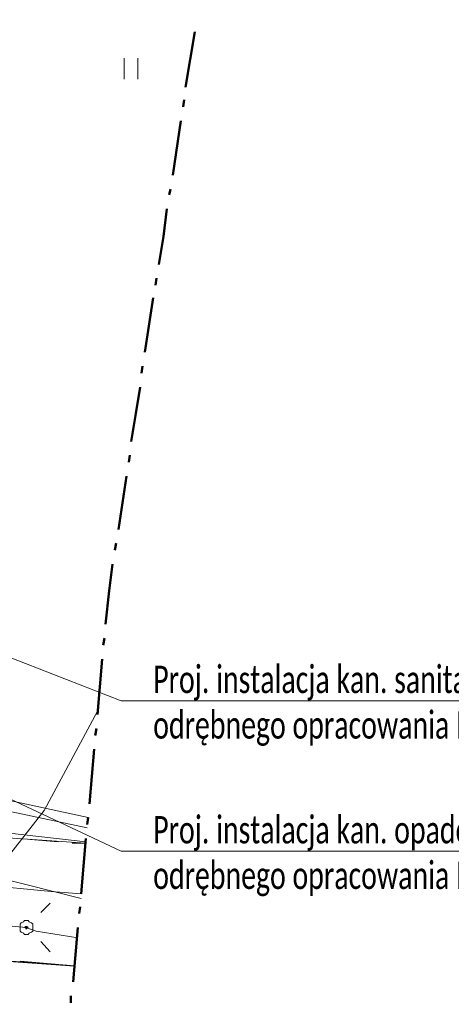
# Model space of a CAD drawing. Header units: metres. Extents: x 7431553 to 7432401, y 5544342 to 5544539.
# Tile 165 of 180: x 7432261 to 7432277, y 5544421 to 5544457. Entities that reach past the tile are written whole.
import ezdxf
from ezdxf import colors
from ezdxf.entities.mleader import LeaderData, LeaderLine
from ezdxf.math import Vec2, Vec3

# ---------------------------------------------------------------- set-up
doc = ezdxf.new("R2010")
doc.units = ezdxf.units.M
doc.header["$MEASUREMENT"] = 0
for name, color, linetype, lineweight in [('BG-PR90-PB-PZT-PZT01_2026_04_14$0$MAPA DCP', 7, 'Continuous', 0), ('PRIMETECH_XREF', 7, 'Continuous', 5), ('PROHUBUS- OPISY WENTYLACJA', 7, 'Continuous', 13)]:
    doc.layers.add(name, color=color, linetype=linetype, lineweight=lineweight)
doc.styles.add('DYN_DIM', font='ARIAL.TTF')

# ---------------------------------------------------------------- blocks, each defined once
blk = doc.blocks.new('_$0$_None')
blk = doc.blocks.new('BG-PR90-PB-PZT-PZT01_2026_04_14$0$Naddrwiną2025_v2klauzulap')
at = {"layer": 'BG-PR90-PB-PZT-PZT01_2026_04_14$0$MAPA DCP', "linetype": 'Continuous', "lineweight": 0, "transparency": 33554559}
blk.add_hatch(color=256, dxfattribs=at).paths.add_polyline_path([(7431738.502, 5544675.303), (7431738.502, 5544675.345), (7431738.545, 5544675.388), (7431738.545, 5544675.388), (7431738.545, 5544675.388), (7431738.545, 5544675.345), (7431738.587, 5544675.345), (7431738.587, 5544675.345), (7431738.587, 5544675.345), (7431738.587, 5544675.345), (7431738.587, 5544675.303), (7431738.587, 5544675.303), (7431738.587, 5544675.303), (7431738.545, 5544675.303), (7431738.545, 5544675.261), (7431738.545, 5544675.261), (7431738.545, 5544675.261)])
at = {"layer": 'BG-PR90-PB-PZT-PZT01_2026_04_14$0$MAPA DCP', "linetype": 'Continuous', "lineweight": 18, "transparency": 33554687}
for points in [[(7431735.454, 5544677.504), (7431734.904, 5544669.292), (7431734.65, 5544665.312), (7431734.057, 5544656.295), (7431726.988, 5544656.761), (7431726.818, 5544654.094), (7431673.859, 5544657.311), (7431674.071, 5544660.444), (7431674.706, 5544669.419), (7431675.002, 5544673.694), (7431675.807, 5544686.098)], [(7431707.514, 5544679.409), (7431706.752, 5544679.409)], [(7431706.752, 5544678.901), (7431707.514, 5544678.901)], [(7431770.083, 5544504.869), (7431766.188, 5544504.996), (7431732.576, 5544512.404), (7431709.8, 5544513.844), (7431713.187, 5544561.426), (7431714.161, 5544575.396), (7431721.188, 5544574.846), (7431726.818, 5544654.094), (7431726.988, 5544656.761), (7431734.057, 5544656.295), (7431734.65, 5544665.312), (7431734.904, 5544669.292), (7431748.747, 5544668.276), (7431734.904, 5544669.292), (7431735.454, 5544677.504)], [(7431739.942, 5544677.081), (7431739.73, 5544674.118)], [(7431739.942, 5544677.081), (7431739.772, 5544675.091)], [(7431737.656, 5544676.192), (7431737.994, 5544675.853)], [(7431739.434, 5544676.192), (7431739.053, 5544675.853)]]:
    blk.add_lwpolyline(points, dxfattribs=at)
at = {"layer": 'BG-PR90-PB-PZT-PZT01_2026_04_14$0$MAPA DCP', "linetype": 'Continuous', "lineweight": 50, "transparency": 33554687}
for points in [[(7431707.811, 5544681.145), (7431706.795, 5544681.314), (7431705.779, 5544681.484)], [(7431708.53, 5544681.06), (7431708.276, 5544681.103)], [(7431711.028, 5544680.679), (7431709.038, 5544680.976)], [(7431711.748, 5544680.552), (7431711.536, 5544680.595)], [(7431714.288, 5544680.171), (7431713.272, 5544680.341), (7431712.256, 5544680.468)], [(7431715.05, 5544680.044), (7431714.796, 5544680.087)], [(7431717.505, 5544679.663), (7431715.515, 5544679.96)], [(7431718.267, 5544679.536), (7431718.013, 5544679.579)], [(7431720.765, 5544679.155), (7431719.749, 5544679.325), (7431718.775, 5544679.494)], [(7431721.527, 5544679.071), (7431721.273, 5544679.113)], [(7431723.982, 5544678.69), (7431722.035, 5544678.986)], [(7431724.744, 5544678.563), (7431724.49, 5544678.605)], [(7431727.453, 5544678.224), (7431726.226, 5544678.351), (7431725.252, 5544678.478)], [(7431728.215, 5544678.139), (7431727.961, 5544678.182)], [(7431730.755, 5544677.928), (7431729.739, 5544678.012), (7431728.723, 5544678.097)], [(7431731.517, 5544677.843), (7431731.263, 5544677.885)], [(7431734.015, 5544677.631), (7431732.025, 5544677.801)], [(7431734.777, 5544677.547), (7431734.523, 5544677.589)], [(7431737.317, 5544677.335), (7431736.301, 5544677.42), (7431735.285, 5544677.504)], [(7431738.037, 5544677.25), (7431737.783, 5544677.293)], [(7431740.534, 5544677.039), (7431738.545, 5544677.208)], [(7431741.296, 5544676.954), (7431741.042, 5544676.954)]]:
    blk.add_lwpolyline(points, dxfattribs=at)
at = {"layer": 'BG-PR90-PB-PZT-PZT01_2026_04_14$0$MAPA DCP', "color": 1, "linetype": 'Continuous', "lineweight": 18, "transparency": 33554687}
for points in [[(7431730.628, 5544677.928), (7431734.269, 5544675.98), (7431738.672, 5544672.509)], [(7431730.205, 5544661.46), (7431731.348, 5544662.899), (7431734.523, 5544677.589)], [(7431718.225, 5544548.557), (7431719.749, 5544566.972), (7431720.13, 5544573.534), (7431720.384, 5544578.952), (7431721.442, 5544597.494), (7431722.204, 5544610.321), (7431722.627, 5544615.74), (7431723.008, 5544620.397), (7431723.516, 5544627.593), (7431724.49, 5544636.822), (7431724.871, 5544641.267), (7431725.294, 5544645.839), (7431725.633, 5544649.776), (7431726.014, 5544653.374), (7431726.226, 5544656.253), (7431726.353, 5544657.438), (7431733.295, 5544656.93), (7431735.37, 5544656.803), (7431735.497, 5544658.666), (7431736.47, 5544668.784), (7431736.978, 5544673.694), (7431737.232, 5544676.234), (7431737.317, 5544677.335)], [(7431735.412, 5544677.504), (7431733.719, 5544662.561), (7431731.221, 5544660.317), (7431726.31, 5544659.005), (7431722.712, 5544657.396), (7431720.849, 5544633.816), (7431719.664, 5544603.125), (7431716.955, 5544571.502), (7431706.795, 5544564.474), (7431707.049, 5544557.701)], [(7431734.904, 5544677.547), (7431731.771, 5544662.815), (7431730.459, 5544661.164)], [(7431737.783, 5544667.471), (7431735.666, 5544670.138), (7431737.486, 5544677.335)], [(7431738.926, 5544677.208), (7431738.672, 5544675.684), (7431738.545, 5544675.303), (7431737.783, 5544667.471)]]:
    blk.add_lwpolyline(points, dxfattribs=at)
at = {"layer": 'BG-PR90-PB-PZT-PZT01_2026_04_14$0$MAPA DCP', "color": 94, "linetype": 'Continuous', "lineweight": 18, "true_color": 0x009a00, "transparency": 33554687}
for points in [[(7431735.454, 5544677.504), (7431735.454, 5544676.996)], [(7431735.412, 5544676.488), (7431735.327, 5544675.472)]]:
    blk.add_lwpolyline(points, dxfattribs=at)
at = {"layer": 'BG-PR90-PB-PZT-PZT01_2026_04_14$0$MAPA DCP', "linetype": 'Continuous', "lineweight": 25, "transparency": 33554687}
blk.add_lwpolyline([(7431738.841, 5544660.656), (7431739.518, 5544671.07), (7431739.942, 5544677.081)], dxfattribs=at)
at = {"layer": 'BG-PR90-PB-PZT-PZT01_2026_04_14$0$MAPA DCP', "linetype": 'Continuous', "lineweight": 18, "transparency": 33554687}
blk.add_lwpolyline([(7431738.291, 5544675.303), (7431738.291, 5544675.388), (7431738.333, 5544675.43), (7431738.375, 5544675.515), (7431738.418, 5544675.557), (7431738.46, 5544675.557), (7431738.545, 5544675.557), (7431738.587, 5544675.557), (7431738.672, 5544675.557), (7431738.714, 5544675.515), (7431738.756, 5544675.43), (7431738.799, 5544675.388), (7431738.799, 5544675.303), (7431738.799, 5544675.261), (7431738.756, 5544675.218), (7431738.714, 5544675.134), (7431738.672, 5544675.091), (7431738.587, 5544675.091), (7431738.545, 5544675.091), (7431738.46, 5544675.091), (7431738.418, 5544675.091), (7431738.375, 5544675.134), (7431738.333, 5544675.218), (7431738.291, 5544675.261)], close=True, dxfattribs=at)
at = {"layer": 'BG-PR90-PB-PZT-PZT01_2026_04_14$0$MAPA DCP', "linetype": 'Continuous', "lineweight": 0, "transparency": 33554687}
blk.add_lwpolyline([(7431738.502, 5544675.303), (7431738.502, 5544675.345), (7431738.545, 5544675.388), (7431738.545, 5544675.388), (7431738.545, 5544675.388), (7431738.545, 5544675.345), (7431738.587, 5544675.345), (7431738.587, 5544675.345), (7431738.587, 5544675.345), (7431738.587, 5544675.345), (7431738.587, 5544675.303), (7431738.587, 5544675.303), (7431738.587, 5544675.303), (7431738.545, 5544675.303), (7431738.545, 5544675.261), (7431738.545, 5544675.261), (7431738.545, 5544675.261), (7431738.502, 5544675.303), (7431738.502, 5544675.303), (7431738.502, 5544675.303)], close=True, dxfattribs=at)
blk = doc.blocks.new('BG-PR90-PB-PZT-PZT01_2026_04_14')
at = {"layer": 'BG-PR90-PB-PZT-PZT01_2026_04_14$0$MAPA DCP', "rotation": 270}
blk.add_blockref('BG-PR90-PB-PZT-PZT01_2026_04_14$0$Naddrwiną2025_v2klauzulap', (1887585.788, 12976162.34), dxfattribs=at)

msp = doc.modelspace()

# ---------------------------------------------------------------- block references
at = {"layer": 'PRIMETECH_XREF', "linetype": 'Continuous', "lineweight": 0, "rotation": 360}
msp.add_blockref('BG-PR90-PB-PZT-PZT01_2026_04_14', (0, 0), dxfattribs=at)

# ---------------------------------------------------------------- next in the draw order: leaders
at = {"layer": 'PROHUBUS- OPISY WENTYLACJA', "ltscale": 10}
ml = msp.add_multileader_mtext('Standard', dxfattribs=at)
ml.set_content('\\fCalibri Light|b0|i0|c238;\\W0.7;Proj. instalacja kan. sanitarnej wg odrębnego opracowania MAAR', color=256, style='DYN_DIM')
ml.set_leader_properties(color=256, linetype='ByLayer', lineweight=-1)
ml.set_arrow_properties(name='_$0$_None')
ml.build(insert=Vec2(0, 0))
ml.multileader.update_dxf_attribs({"has_text_frame": 1, "text_left_attachment_type": 6, "text_right_attachment_type": 6, "dogleg_length": 1.079, "arrow_head_size": 1})
ctx = ml.context
ctx.base_point, ctx.char_height, ctx.arrow_head_size, ctx.landing_gap_size, ctx.plane_origin = Vec3(7432265.354, 5544432.09), 1, 1, 0.4, Vec3(7432486.459, 5544620.338)
ctx.left_attachment, ctx.right_attachment = 6, 6
notes = []
notes.append((ctx, [(0, (1, 1, 0), (7432264.576, 5544432.09), (1, 0), 0.779, [(0, [(7432257.14, 5544434.977)], 0, [])])]))
ctx.mtext.insert, ctx.mtext.width, ctx.mtext.flow_direction = Vec3(7432265.754, 5544433.371), 15.02692, 5
ml = msp.add_multileader_mtext('Standard', dxfattribs=at)
ml.set_content('\\fCalibri Light|b0|i0|c238;\\W0.7;Proj. instalacja kan. opadowej wg odrębnego opracowania MAAR', color=256, style='DYN_DIM')
ml.set_leader_properties(color=256, linetype='ByLayer', lineweight=-1)
ml.set_arrow_properties(name='_$0$_None')
ml.build(insert=Vec2(0, 0))
ml.multileader.update_dxf_attribs({"has_text_frame": 1, "text_left_attachment_type": 6, "text_right_attachment_type": 6, "dogleg_length": 1.079, "arrow_head_size": 1})
ctx = ml.context
ctx.base_point, ctx.char_height, ctx.arrow_head_size, ctx.landing_gap_size, ctx.plane_origin = Vec3(7432265.354, 5544426.59), 1, 1, 0.4, Vec3(7432486.459, 5544614.838)
ctx.left_attachment, ctx.right_attachment = 6, 6
notes.append((ctx, [(0, (1, 1, 0), (7432264.576, 5544426.59), (1, 0), 0.779, [(0, [(7432247.067, 5544434.789)], 0, [])])]))
ctx.mtext.insert, ctx.mtext.width, ctx.mtext.flow_direction = Vec3(7432265.754, 5544427.871), 15.02692, 5
for ctx, leaders in notes:
    for number, flags, end, landing, length, lines in leaders:
        leader = LeaderData()
        leader.index, (leader.has_last_leader_line, leader.has_dogleg_vector, leader.attachment_direction) = number, flags
        leader.last_leader_point, leader.dogleg_vector, leader.dogleg_length = Vec3(end), Vec3(landing), length
        for number, points, colour, breaks in lines:
            line = LeaderLine()
            line.index, line.vertices, line.color, line.breaks = number, Vec3.list(points), colors.encode_raw_color(colour), breaks
            leader.lines.append(line)
        ctx.leaders.append(leader)

doc.saveas('drawing.dxf')
